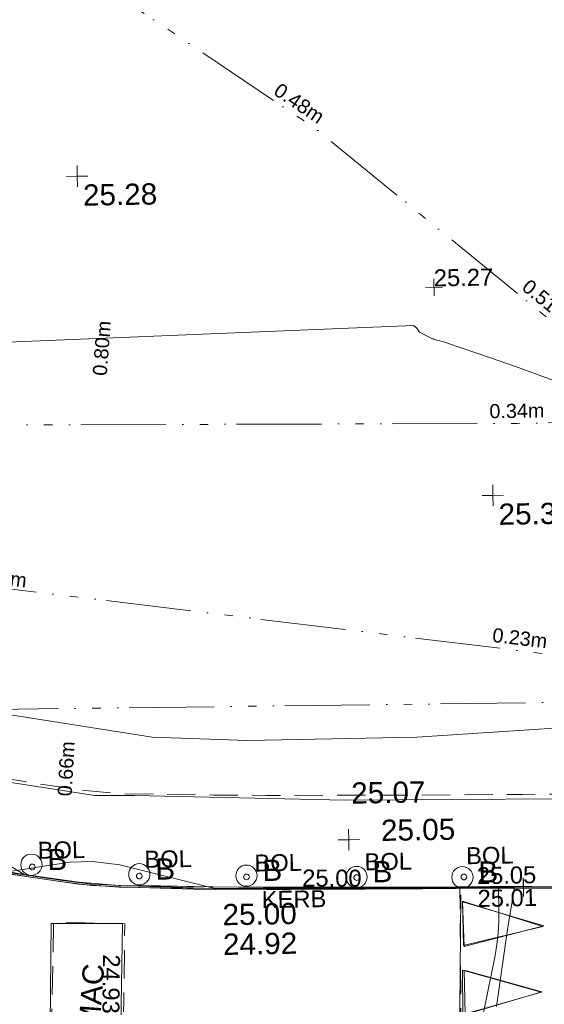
# Model space of a CAD drawing. Header units: millimetres. Extents: x -287732 to 520720, y -88450 to 287754.
# Tile 109 of 256: x -271297 to -262032, y 82152 to 99529. Entities that reach past the tile are written whole.
import ezdxf

# ---------------------------------------------------------------- set-up
doc = ezdxf.new("R2010")
doc.units = ezdxf.units.MM
for name, pattern in [('IMPORT-DASHED _2_', [750, 500, -250]), ('IMPORT-UG_EIR_QLB2 _2_', [2750, 1500, -300, 0, -300, 150, -300, 0, -200]), ('IMPORT-UG_ELEC_LV_QLB2 _2_', [2700, 1500, -300, 0, -250, 150, -300, 0, -200]), ('IMPORT-UG_ELEC_STREET LIGHTING_QLB2 _2_', [2700, 1500, -300, 0, -250, 150, -300, 0, -200])]:
    doc.linetypes.add(name, pattern=pattern)
for name, color, linetype, lineweight, true_color in [('00_TOPO_FOOTPATH', 7, 'Continuous', 9, 0xa50000), ('00_TOPO_FURN_BOLLARD', 7, 'Continuous', 9, 0x666666), ('00_TOPO_KERB_BOTTOM', 1, 'Continuous', 9, 0xff0000), ('00_TOPO_KERB_TOP', 7, 'Continuous', 9, 0xa500a5), ('00_TOPO_LEVEL_SPOT', 7, 'Continuous', 9, 0x666666), ('00_TOPO_ROAD_MARKING_ARROWS', 7, 'Continuous', 9, 0x999999), ('00_TOPO_TRAFFIC_RAMP', 7, 'Continuous', 9, 0x999999), ('00_UAV_FORM_LINES', 7, 'Continuous', 9, 0x666666), ('01_DTM_CONTOUR_MJR', 7, 'Continuous', 9, 0x7f3f00), ('12333-PUM-2D-U-0001-C01 - Rev2_REVIT IMPORT_dwg', 7, 'Continuous', 9, 0x767676), ('BOLLARD', 7, 'Continuous', 9, 0x00a5a5), ('BOLLARD_TXT', 7, 'Continuous', 9, 0x00a5a5), ('CONTOURS_INDEX', 4, 'Continuous', 9, 0x00ffff), ('CONTOURS_INDEX_LVL', 4, 'Continuous', 9, 0x00ffff), ('CONTOURS_MINOR', 7, 'Continuous', 9, 0x00a5a5), ('KERB_BOTTOM', 7, 'Continuous', 9, 0x0000a5), ('KERB_BOTTOM_LVL', 7, 'Continuous', 9, 0x0000a5), ('KERB_BOTTOM_TXT', 7, 'Continuous', 9, 0x0000a5), ('KERB_TOP', 2, 'Continuous', 9, 0xffff00), ('KERB_TOP_LVL', 2, 'Continuous', 9, 0xffff00), ('PUM-EIRCOMM-NOTES', 6, 'Continuous', 9, 0xff00ff), ('PUM-EIRCOMM-QLB2', 6, 'IMPORT-UG_EIR_QLB2 _2_', 9, 0xff00ff), ('PUM-ELECTRIC-LV-QLB2', 1, 'IMPORT-UG_ELEC_LV_QLB2 _2_', 9, 0xff0000), ('ROAD_MARKINGS', 7, 'Continuous', 9, 0xc0c0c0), ('SPOT_HEIGHTS_LVL', 7, 'Continuous', 9, 0x00a500)]:
    doc.layers.add(name, color=color, linetype=linetype, lineweight=lineweight, true_color=true_color)
for name, color, linetype, lineweight in [('00_TOPO_SURFACE', 7, 'Continuous', 9), ('00_TOPO_SURVEY_TEXT', 7, 'Continuous', 9), ('CHANGE_OF_SURFACE', 7, 'IMPORT-DASHED _2_', 9), ('CHANGE_OF_SURFACE_LVL', 7, 'Continuous', 9), ('RAMP', 7, 'IMPORT-DASHED _2_', 9)]:
    doc.layers.add(name, color=color, linetype=linetype, lineweight=lineweight)
doc.styles.add('Arial_1', font='arial.ttf', dxfattribs={"height": 250})
doc.styles.add('Arial_3', font='arial.ttf', dxfattribs={"height": 300})
doc.styles.add('Swis721 Lt BT_2', font='swissl.ttf', dxfattribs={"height": 375})

# ---------------------------------------------------------------- blocks, each defined once
blk = doc.blocks.new('12333-PUM-2D-U-0001-C01 - Rev2_REVIT IMPORT_dwg_MSL_Bollard_2-2077182-Site Location Plan Proposed')
at = {"layer": '00_TOPO_FURN_BOLLARD', "color": 254, "true_color": 0xcccccc}
blk.add_circle((0, 0), 62.5, dxfattribs=at)
blk = doc.blocks.new('12333-PUM-2D-U-0001-C01 - Rev2_REVIT IMPORT_dwg_MM-2077200-Site Location Plan Proposed')
at = {"layer": '00_TOPO_LEVEL_SPOT', "color": 254, "true_color": 0xcccccc, "flags": 128}
for points in [[(500, 0), (0, 0), (0, 500)], [(0, -500), (0, 0), (-500, 0)]]:
    blk.add_lwpolyline(points, dxfattribs=at)
blk = doc.blocks.new('12333-PUM-2D-U-0001-C01 - Rev2_REVIT IMPORT_dwg_MGS62954_T2_Galway_ITM_3d_Rev1-2077680-Site Location Plan Proposed')
at = {"layer": '00_TOPO_FOOTPATH', "color": 254, "true_color": 0xcccccc, "flags": 128}
blk.add_lwpolyline([(533624297, 725662203), (533624269, 725658440), (533624197, 725655088), (533624176, 725653351), (533624180, 725652317), (533624315, 725651137), (533624479, 725650424), (533624840, 725649585), (533625323, 725648880), (533625900, 725648298), (533626364, 725647923), (533627095, 725647494), (533627907, 725647156), (533628824, 725646879), (533630833, 725646421), (533633530, 725645957), (533634229, 725645944), (533637942, 725645797), (533643613, 725645735), (533646022, 725645688), (533646470, 725645679)], dxfattribs=at)
at = {"layer": '00_TOPO_KERB_BOTTOM', "color": 254, "true_color": 0xcccccc, "flags": 128}
blk.add_lwpolyline([(533631929, 725644610), (533632932, 725644447), (533633450, 725644373), (533634081, 725644332), (533635624, 725644259), (533638280, 725644219), (533640150, 725644207), (533641855, 725644178)], dxfattribs=at)
at = {"layer": '00_TOPO_KERB_TOP', "color": 254, "true_color": 0xcccccc, "flags": 128}
blk.add_lwpolyline([(533631932, 725644631), (533632935, 725644468), (533633452, 725644394), (533634083, 725644354), (533635625, 725644281), (533638280, 725644240), (533640150, 725644228), (533641856, 725644199)], dxfattribs=at)
at = {"layer": '00_TOPO_ROAD_MARKING_ARROWS', "color": 254, "true_color": 0xcccccc, "flags": 128}
for points in [[(533639990, 725643980), (533640493, 725643812), (533641400, 725643510), (533640259, 725643259), (533639990, 725643200)], [(533639970, 725642760), (533640431, 725642623), (533641350, 725642350), (533640364, 725642087), (533639960, 725641980)]]:
    blk.add_lwpolyline(points, close=True, dxfattribs=at)
at = {"layer": '00_TOPO_SURFACE', "color": 254, "true_color": 0xcccccc, "flags": 128}
blk.add_lwpolyline([(533632615, 725639463), (533632670, 725641920), (533632720, 725643710), (533633980, 725643690), (533633920, 725641890), (533633880, 725640060), (533633889, 725639431)], dxfattribs=at)
at = {"layer": '00_TOPO_TRAFFIC_RAMP', "color": 254, "true_color": 0xcccccc, "flags": 128}
blk.add_lwpolyline([(533639960, 725644090), (533639910, 725642080), (533639900, 725641500), (533639880, 725640290), (533639900, 725639410)], dxfattribs=at)
at = {"layer": '00_UAV_FORM_LINES', "color": 254, "true_color": 0xcccccc, "flags": 128}
blk.add_lwpolyline([(533641843, 725647011), (533639235, 725646885), (533636244, 725646882), (533634557, 725646968), (533631953, 725647427), (533630099, 725647917), (533628527, 725648477)], dxfattribs=at)
at = {"layer": '01_DTM_CONTOUR_MJR', "color": 254, "true_color": 0xcccccc, "flags": 128}
blk.add_lwpolyline([(533640554, 725642108), (533640782, 725643506), (533640910, 725644200), (533640705, 725644207), (533640150, 725644218), (533639215, 725644225), (533638280, 725644237), (533637474, 725644246), (533635620, 725644280), (533634112, 725644685), (533633952, 725644724), (533633470, 725644791), (533633067, 725644791), (533631930, 725644630)], dxfattribs=at)
for name, p, xscale, yscale, zscale in [('12333-PUM-2D-U-0001-C01 - Rev2_REVIT IMPORT_dwg_MM-2077200-Site Location Plan Proposed', (533633410, 725656890), 0.375, 0.375, 0.375), ('12333-PUM-2D-U-0001-C01 - Rev2_REVIT IMPORT_dwg_MM-2077200-Site Location Plan Proposed', (533640650, 725651130), 0.375, 0.375, 0.375), ('12333-PUM-2D-U-0001-C01 - Rev2_REVIT IMPORT_dwg_MM-2077200-Site Location Plan Proposed', (533638000, 725645100), 0.375, 0.375, 0.375), ('12333-PUM-2D-U-0001-C01 - Rev2_REVIT IMPORT_dwg_MSL_Bollard_2-2077182-Site Location Plan Proposed', (533632388, 725644755), 3, 3, 3), ('12333-PUM-2D-U-0001-C01 - Rev2_REVIT IMPORT_dwg_MSL_Bollard_2-2077182-Site Location Plan Proposed', (533634291, 725644554), 3, 3, 3), ('12333-PUM-2D-U-0001-C01 - Rev2_REVIT IMPORT_dwg_MSL_Bollard_2-2077182-Site Location Plan Proposed', (533636182, 725644497), 3, 3, 3), ('12333-PUM-2D-U-0001-C01 - Rev2_REVIT IMPORT_dwg_MSL_Bollard_2-2077182-Site Location Plan Proposed', (533638125, 725644439), 3, 3, 3), ('12333-PUM-2D-U-0001-C01 - Rev2_REVIT IMPORT_dwg_MSL_Bollard_2-2077182-Site Location Plan Proposed', (533639995, 725644402), 3, 3, 3)]:
    blk.add_blockref(name, p, dxfattribs=dict(xscale=xscale, yscale=yscale, zscale=zscale))
at = {"layer": '00_TOPO_FOOTPATH', "color": 251, "true_color": 0x666666, "insert": (533638057, 725646109), "char_height": 375, "width": 1495.9, "attachment_point": 1, "line_spacing_factor": 1.005062, "style": 'Swis721 Lt BT_2'}
blk.add_mtext('25.07', dxfattribs=at)
at = {"layer": '00_TOPO_FURN_BOLLARD', "char_height": 375, "width": 398.91, "attachment_point": 1, "line_spacing_factor": 1.005062, "style": 'Swis721 Lt BT_2'}
for insert in [(533632670, 725645029), (533634574, 725644828), (533636465, 725644772), (533638408, 725644714), (533640278, 725644676)]:
    blk.add_mtext('B', dxfattribs=dict(at, insert=insert))
at = {"layer": '00_TOPO_KERB_BOTTOM', "color": 251, "true_color": 0x666666, "insert": (533635746, 725643479), "char_height": 375, "width": 1495.9, "attachment_point": 1, "line_spacing_factor": 1.005062, "style": 'Swis721 Lt BT_2'}
blk.add_mtext('24.92', dxfattribs=at)
at = {"layer": '00_TOPO_KERB_TOP', "color": 251, "true_color": 0x666666, "insert": (533635747, 725644003), "char_height": 375, "width": 1495.9, "attachment_point": 1, "line_spacing_factor": 1.005062, "style": 'Swis721 Lt BT_2'}
blk.add_mtext('25.00', dxfattribs=at)
at = {"layer": '00_TOPO_LEVEL_SPOT', "char_height": 375, "width": 1495.9, "attachment_point": 1, "line_spacing_factor": 1.005062, "style": 'Swis721 Lt BT_2'}
for s, insert in [('25.28', (533633505, 725656743)), ('25.30', (533640745, 725650983)), ('25.05', (533638571, 725645442))]:
    blk.add_mtext(s, dxfattribs=dict(at, insert=insert))
at = {"layer": '00_TOPO_SURVEY_TEXT', "color": 251, "true_color": 0x666666, "insert": (533633073, 725640804), "char_height": 375, "width": 2450.43, "attachment_point": 1, "rotation": 84.8541, "line_spacing_factor": 1.005062, "style": 'Swis721 Lt BT_2'}
blk.add_mtext('TARMAC', dxfattribs=at)
blk = doc.blocks.new('12333-PUM-2D-U-0001-C01 - Rev2_REVIT IMPORT_dwg_CIRCL-2077706-Site Location Plan Proposed')
at = {"layer": 'BOLLARD', "color": 254, "true_color": 0xaae1e1, "flags": 128}
blk.add_lwpolyline([(475, -154), (500, 0), (475, 154), (404, 293), (293, 404), (154, 475), (0, 500), (-154, 475), (-293, 404), (-404, 293), (-475, 154), (-500, 0), (-475, -154), (-404, -293), (-293, -404), (-154, -475), (0, -500), (154, -475), (293, -404), (404, -293)], close=True, dxfattribs=at)
blk = doc.blocks.new('12333-PUM-2D-U-0001-C01 - Rev2_REVIT IMPORT_dwg_SPOT-V272-Site Location Plan Proposed')
at = {"layer": 'KERB_BOTTOM_LVL', "color": 9, "true_color": 0xaaaae1}
for p, q in [((-500, 0), (500, 0)), ((0, 500), (0, -500))]:
    blk.add_line(p, q, dxfattribs=at)
blk = doc.blocks.new('12333-PUM-2D-U-0001-C01 - Rev2_REVIT IMPORT_dwg_SPOT-2077810-Site Location Plan Proposed')
at = {"layer": 'KERB_TOP_LVL', "color": 51, "true_color": 0xffffaa}
for p, q in [((-500, 0), (500, 0)), ((0, 500), (0, -500))]:
    blk.add_line(p, q, dxfattribs=at)
blk = doc.blocks.new('12333-PUM-2D-U-0001-C01 - Rev2_REVIT IMPORT_dwg_SPOT-2077775-Site Location Plan Proposed')
at = {"layer": 'SPOT_HEIGHTS_LVL', "color": 9, "true_color": 0xaae1aa}
for p, q in [((-500, 0), (500, 0)), ((0, 500), (0, -500))]:
    blk.add_line(p, q, dxfattribs=at)
blk = doc.blocks.new('12333-PUM-2D-U-0001-C01 - Rev2_REVIT IMPORT_dwg-1620468-Site Location Plan Proposed')
at = {"layer": 'CHANGE_OF_SURFACE', "color": 253, "true_color": 0xaaaaaa, "flags": 128}
for points in [[(-15899, 33393), (-15883, 33369), (-15589, 32981), (-15256, 32620), (-14988, 32365), (-14736, 32156), (-14443, 31942), (-14116, 31740), (-13845, 31607), (-13537, 31485), (-13145, 31362), (-12704, 31231), (-12158, 31094), (-11187, 30840), (-10429, 30677), (-9499, 30505), (-8544, 30329), (-7653, 30186), (-7046, 30127), (-6361, 30104), (-5448, 30075), (-4520, 30053), (-1775, 30009), (5, 29992), (5388, 29937)], [(-10, 28340), (914, 28322), (1771, 28306), (2998, 28283), (3284, 28277), (4003, 28264)], [(-8474, 23606), (-8400, 25621), (-8317, 27886), (-7062, 27829), (-7116, 25998), (-7182, 23759), (-7187, 23585)]]:
    blk.add_lwpolyline(points, dxfattribs=at)
at = {"layer": 'CONTOURS_INDEX', "color": 131, "true_color": 0xaaffff, "flags": 128}
blk.add_lwpolyline([(-812, 25889), (-533, 27156), (-497, 27352), (-469, 27550), (-455, 27748), (-450, 27948), (-452, 28349), (-777, 28356), (-939, 28359), (-1101, 28363), (-1264, 28365), (-1426, 28368), (-1792, 28373), (-2172, 28383), (-2361, 28387), (-2551, 28391), (-2741, 28395), (-2931, 28399), (-4552, 28426), (-4599, 28429), (-5492, 28456), (-5531, 28459), (-6412, 28489), (-7152, 28509), (-7862, 28578), (-7899, 28584), (-8822, 28729), (-9504, 29164)], dxfattribs=at)
at = {"layer": 'CONTOURS_MINOR', "color": 254, "true_color": 0xaae1e1, "flags": 128}
blk.add_lwpolyline([(838, 37222), (424, 37386), (7, 37544), (-411, 37698), (-1204, 37984), (-1227, 37992), (-1250, 37999), (-1274, 38007), (-1298, 38014), (-1393, 38040), (-1416, 38048), (-1439, 38056), (-1461, 38066), (-1483, 38077), (-1678, 38182), (-1727, 38255), (-1777, 38300), (-10677, 38087)], dxfattribs=at)
at = {"layer": 'KERB_BOTTOM', "color": 9, "true_color": 0xaaaae1, "flags": 128}
blk.add_lwpolyline([(-9799, 28880), (-8825, 28701), (-7864, 28547), (-7154, 28477), (-6413, 28453), (-5494, 28424), (-4553, 28402), (-1796, 28357), (-10, 28340)], dxfattribs=at)
at = {"layer": 'KERB_TOP', "color": 51, "true_color": 0xffffaa, "flags": 128}
blk.add_lwpolyline([(-9793, 28911), (-8819, 28732), (-7860, 28578), (-7151, 28508), (-6412, 28484), (-5493, 28455), (-4553, 28433), (-1796, 28388), (-10, 28371), (-10, 28340)], dxfattribs=at)
at = {"layer": 'PUM-EIRCOMM-QLB2', "color": 211, "true_color": 0xffaaff, "flags": 128}
for points in [[(4286, 35298), (434, 38521), (-3451, 41804), (-10815, 46946), (-16837, 49498)], [(-13184, 36727), (19, 36540), (8978, 36522)], [(-15247, 32113), (-9643, 33866), (-27, 32531), (3821, 32004)], [(-15163, 31902), (-9770, 31656), (907, 31602), (3799, 31653)]]:
    blk.add_lwpolyline(points, dxfattribs=at)
at = {"layer": 'RAMP', "color": 253, "true_color": 0xaaaaaa}
blk.add_line((-1180, 23487), (-1132, 28351), dxfattribs=at)
at = {"layer": 'ROAD_MARKINGS', "color": 254, "true_color": 0xeaeaea, "flags": 128}
for points in [[(-1094, 28114), (-1076, 27324), (336, 27665)], [(-1081, 26906), (-1081, 26125), (282, 26502)]]:
    blk.add_lwpolyline(points, close=True, dxfattribs=at)
blk.add_blockref('12333-PUM-2D-U-0001-C01 - Rev2_REVIT IMPORT_dwg_MGS62954_T2_Galway_ITM_3d_Rev1-2077680-Site Location Plan Proposed', (-533641080, -725615854))
for name, p, xscale, yscale, zscale in [('12333-PUM-2D-U-0001-C01 - Rev2_REVIT IMPORT_dwg_SPOT-2077775-Site Location Plan Proposed', (-1406, 38966), 0.3, 0.3, 0.3), ('12333-PUM-2D-U-0001-C01 - Rev2_REVIT IMPORT_dwg_CIRCL-2077706-Site Location Plan Proposed', (-8678, 28862), 0.1, 0.1, 0.1), ('12333-PUM-2D-U-0001-C01 - Rev2_REVIT IMPORT_dwg_CIRCL-2077706-Site Location Plan Proposed', (-6790, 28669), 0.1, 0.1, 0.1), ('12333-PUM-2D-U-0001-C01 - Rev2_REVIT IMPORT_dwg_CIRCL-2077706-Site Location Plan Proposed', (-4897, 28620), 0.1, 0.1, 0.1), ('12333-PUM-2D-U-0001-C01 - Rev2_REVIT IMPORT_dwg_CIRCL-2077706-Site Location Plan Proposed', (-2953, 28574), 0.1, 0.1, 0.1), ('12333-PUM-2D-U-0001-C01 - Rev2_REVIT IMPORT_dwg_CIRCL-2077706-Site Location Plan Proposed', (-1058, 28552), 0.1, 0.1, 0.1), ('12333-PUM-2D-U-0001-C01 - Rev2_REVIT IMPORT_dwg_SPOT-2077810-Site Location Plan Proposed', (-10, 28371), 0.3, 0.3, 0.3), ('12333-PUM-2D-U-0001-C01 - Rev2_REVIT IMPORT_dwg_SPOT-V272-Site Location Plan Proposed', (-10, 28340), 0.3, 0.3, 0.3)]:
    blk.add_blockref(name, p, dxfattribs=dict(xscale=xscale, yscale=yscale, zscale=zscale))
at = {"layer": 'BOLLARD_TXT', "char_height": 300, "width": 1002.69, "attachment_point": 1, "line_spacing_factor": 0.941778, "style": 'Arial_3'}
for insert in [(-8577, 29304), (-6696, 29112), (-1014, 29076), (-4754, 29012), (-2810, 28999)]:
    blk.add_mtext('BOL', dxfattribs=dict(at, insert=insert))
at = {"layer": 'CHANGE_OF_SURFACE_LVL', "insert": (-7154, 27291), "char_height": 300, "width": 1256.11, "attachment_point": 1, "rotation": 268.3131, "line_spacing_factor": 0.941778, "style": 'Arial_3'}
blk.add_mtext('24.93', dxfattribs=at)
at = {"layer": 'CONTOURS_INDEX_LVL', "insert": (-3911, 28734), "char_height": 300, "width": 1256.11, "attachment_point": 1, "rotation": 358.808, "line_spacing_factor": 0.941778, "style": 'Arial_3'}
blk.add_mtext('25.00', dxfattribs=at)
at = {"layer": 'KERB_BOTTOM_LVL', "insert": (-824, 28319), "char_height": 300, "width": 1256.11, "attachment_point": 1, "line_spacing_factor": 0.941778, "style": 'Arial_3'}
blk.add_mtext('25.01', dxfattribs=at)
at = {"layer": 'KERB_BOTTOM_TXT', "insert": (-4636, 28364), "char_height": 300, "width": 1362.62, "attachment_point": 1, "line_spacing_factor": 0.941778, "style": 'Arial_3'}
blk.add_mtext('KERB', dxfattribs=at)
at = {"layer": 'KERB_TOP_LVL', "insert": (-830, 28721), "char_height": 300, "width": 1256.11, "attachment_point": 1, "line_spacing_factor": 0.941778, "style": 'Arial_3'}
blk.add_mtext('25.05', dxfattribs=at)
at = {"layer": 'PUM-EIRCOMM-NOTES', "char_height": 250, "width": 1160.03, "attachment_point": 2, "line_spacing_factor": 0.941778, "style": 'Arial_1'}
for s, insert, rotation in [('0.48m', (-3656, 42358), 325.0749), ('0.51m', (658, 38786), 319.8007), ('0.34m', (20, 36887), 359.8849), ('0.36m', (-9151, 34108), 352.0961), ('0.23m', (20, 32875), 352.2032)]:
    blk.add_mtext(s, dxfattribs=dict(at, insert=insert, rotation=rotation))
at = {"layer": 'PUM-ELECTRIC-LV-QLB2', "char_height": 250, "width": 1160.03, "attachment_point": 2, "line_spacing_factor": 0.941778, "style": 'Arial_1'}
for s, insert, rotation in [('0.80m', (-7415, 38006), 84.4969), ('0.66m', (-8175, 30594), 85.8853)]:
    blk.add_mtext(s, dxfattribs=dict(at, insert=insert, rotation=rotation))
at = {"layer": 'SPOT_HEIGHTS_LVL', "insert": (-1406, 39281), "char_height": 300, "width": 1256.11, "attachment_point": 1, "line_spacing_factor": 0.941778, "style": 'Arial_3'}
blk.add_mtext('25.27', dxfattribs=at)

msp = doc.modelspace()

# ---------------------------------------------------------------- block references
at = {"layer": '12333-PUM-2D-U-0001-C01 - Rev2_REVIT IMPORT_dwg', "color": 254, "linetype": 'IMPORT-UG_ELEC_STREET LIGHTING_QLB2 _2_', "true_color": 0xffd4d4, "rotation": 0.9999999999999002}
msp.add_blockref('12333-PUM-2D-U-0001-C01 - Rev2_REVIT IMPORT_dwg-1620468-Site Location Plan Proposed', (-261895, 55870), dxfattribs=at)

doc.saveas('drawing.dxf')
